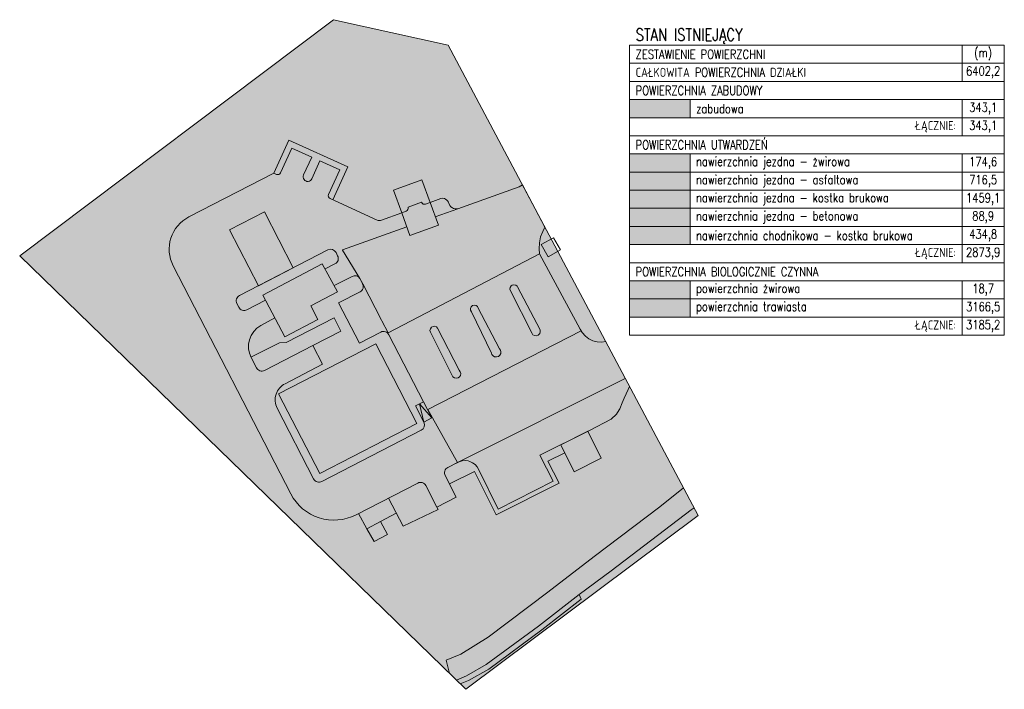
# Model space of a CAD drawing. Extents: x 7490163 to 7490671, y 5783984 to 5784563.
# Tile 1 of 43: x 7490334 to 7490497, y 5783984 to 5784094. Entities that reach past the tile are written whole.
import ezdxf

# ---------------------------------------------------------------- set-up
doc = ezdxf.new("R2010")
doc.units = 0
doc.header["$MEASUREMENT"] = 0
doc.layers.get('0').update_dxf_attribs({"linetype": 'CONTINUOUS', "lineweight": 5})
doc.layers.get('0').transparency = 0.8
doc.styles.add('ROMANS', font='romans.shx', dxfattribs={"width": 0.8})

msp = doc.modelspace()

# ---------------------------------------------------------------- hatches: boundary and pattern name
at = {"ltscale": 2}
h = msp.add_hatch(color=9, dxfattribs=at)
h.dxf.hatch_style = 1
edge = h.paths.add_edge_path(flags=17)
edge.add_line((7490386.43, 5784045.07), (7490378.53, 5784040.94))
edge.add_line((7490378.53, 5784040.94), (7490377.41, 5784040.92))
edge.add_line((7490377.41, 5784040.92), (7490372.68, 5784038.55))
edge.add_line((7490372.68, 5784038.55), (7490373.59, 5784036.78))
edge.add_arc((7490374.48, 5784037.24), 1.01, 207.563, 296.9579)
edge.add_line((7490374.94, 5784036.35), (7490387.56, 5784042.85))
edge.add_line((7490387.56, 5784042.85), (7490386.43, 5784045.07))
h.paths.add_polyline_path([(7490423.46, 5784056.04), (7490421.87, 5784055.12), (7490420.7, 5784057.17), (7490422.37, 5784058.09), (7490421.33, 5784060.05), (7490420.96, 5784059.36), (7490420.61, 5784058.43), (7490420.41, 5784057.45), (7490420.37, 5784056.45), (7490420.45, 5784055.62), (7490427.18, 5784043.2), (7490427.51, 5784042.6), (7490428.02, 5784042), (7490428.57, 5784041.55), (7490429.23, 5784041.23), (7490429.97, 5784041.08), (7490430.7, 5784041.04), (7490431.38, 5784041.12)], flags=17)
edge = h.paths.add_edge_path()
edge.add_line((7490402.32, 5784064.15), (7490404.11, 5784064.8))
edge.add_line((7490404.11, 5784064.8), (7490404.41, 5784064.83))
edge.add_line((7490404.41, 5784064.83), (7490404.7, 5784064.78))
edge.add_line((7490404.7, 5784064.78), (7490404.88, 5784064.7))
edge.add_line((7490404.88, 5784064.7), (7490405.12, 5784064.53))
edge.add_line((7490405.12, 5784064.53), (7490405.33, 5784064.24))
edge.add_line((7490405.33, 5784064.24), (7490405.59, 5784063.66))
edge.add_line((7490405.59, 5784063.66), (7490405.78, 5784063.42))
edge.add_line((7490405.78, 5784063.42), (7490406.01, 5784063.24))
edge.add_line((7490406.01, 5784063.24), (7490406.19, 5784063.16))
edge.add_line((7490406.19, 5784063.16), (7490406.48, 5784063.08))
edge.add_line((7490406.48, 5784063.08), (7490406.78, 5784063.08))
edge.add_line((7490406.78, 5784063.08), (7490406.93, 5784063.1))
edge.add_line((7490406.93, 5784063.1), (7490417.08, 5784066.72))
edge.add_line((7490417.08, 5784066.72), (7490417.61, 5784067.06))
edge.add_line((7490417.61, 5784067.06), (7490405.34, 5784090.18))
edge.add_line((7490405.34, 5784090.18), (7490386.33, 5784094.4))
edge.add_line((7490386.33, 5784094.4), (7490334.42, 5784055.3))
edge.add_line((7490334.42, 5784055.3), (7490405.55, 5783986.18))
edge.add_line((7490405.55, 5783986.18), (7490404.98, 5783988.4))
edge.add_line((7490404.98, 5783988.4), (7490407.4, 5783989.39))
edge.add_line((7490407.4, 5783989.39), (7490411.91, 5783992.17))
edge.add_line((7490411.91, 5783992.17), (7490421.79, 5783999.66))
edge.add_line((7490421.79, 5783999.66), (7490429.47, 5784005.55))
edge.add_line((7490429.47, 5784005.55), (7490440.34, 5784013.75))
edge.add_line((7490440.34, 5784013.75), (7490444.23, 5784016.92))
edge.add_line((7490444.23, 5784016.92), (7490435.33, 5784033.67))
edge.add_line((7490435.33, 5784033.67), (7490435.12, 5784033.21))
edge.add_line((7490435.12, 5784033.21), (7490434.42, 5784031.74))
edge.add_line((7490434.42, 5784031.74), (7490434.11, 5784030.97))
edge.add_line((7490434.11, 5784030.97), (7490433.7, 5784030.01))
edge.add_line((7490433.7, 5784030.01), (7490433.34, 5784029.4))
edge.add_line((7490433.34, 5784029.4), (7490433.18, 5784029.11))
edge.add_line((7490433.18, 5784029.11), (7490432.29, 5784028.25))
edge.add_line((7490432.29, 5784028.25), (7490428.41, 5784026.27))
edge.add_line((7490428.41, 5784026.27), (7490430.65, 5784021.8))
edge.add_line((7490430.65, 5784021.8), (7490426.18, 5784019.56))
edge.add_line((7490426.18, 5784019.56), (7490424.6, 5784022.7))
edge.add_line((7490424.6, 5784022.7), (7490421.83, 5784021.3))
edge.add_line((7490421.83, 5784021.3), (7490423.66, 5784017.67))
edge.add_line((7490423.66, 5784017.67), (7490413.28, 5784012.43))
edge.add_line((7490413.28, 5784012.43), (7490409.67, 5784019.62))
edge.add_line((7490409.67, 5784019.62), (7490405.54, 5784017.55))
edge.add_line((7490405.54, 5784017.55), (7490406.66, 5784015.37))
edge.add_line((7490406.66, 5784015.37), (7490403.46, 5784013.72))
edge.add_line((7490403.46, 5784013.72), (7490403.67, 5784013.3))
edge.add_line((7490403.67, 5784013.3), (7490397.86, 5784010.54))
edge.add_line((7490397.86, 5784010.54), (7490396.74, 5784012.71))
edge.add_line((7490396.74, 5784012.71), (7490394.13, 5784011.34))
edge.add_line((7490394.13, 5784011.34), (7490395.27, 5784009.16))
edge.add_line((7490395.27, 5784009.16), (7490393.08, 5784008.01))
edge.add_line((7490393.08, 5784008.01), (7490391.84, 5784010.14))
edge.add_line((7490391.84, 5784010.14), (7490390.5, 5784012.67))
edge.add_line((7490390.5, 5784012.67), (7490390.07, 5784012.45))
edge.add_arc((7490386.4, 5784019.56), 8, 207.2605, 297.2605, ccw=False)
edge.add_line((7490379.29, 5784015.89), (7490359.82, 5784053.67))
edge.add_arc((7490365.16, 5784056.42), 6, 117.2605, 207.2605, ccw=False)
edge.add_line((7490362.41, 5784061.76), (7490376.49, 5784069.01))
edge.add_line((7490376.49, 5784069.01), (7490378.97, 5784074.47))
edge.add_line((7490378.97, 5784074.47), (7490388.71, 5784070.04))
edge.add_line((7490388.71, 5784070.04), (7490386.23, 5784064.58))
edge.add_line((7490386.23, 5784064.58), (7490393.56, 5784061.24))
edge.add_arc((7490393.97, 5784062.15), 1, 246.1928, 290.099)
edge.add_line((7490394.31, 5784061.21), (7490397.63, 5784062.43))
edge.add_line((7490397.63, 5784062.43), (7490396.25, 5784066.18))
edge.add_line((7490396.25, 5784066.18), (7490400.95, 5784067.9))
edge.add_line((7490400.95, 5784067.9), (7490402.32, 5784064.15))
h.paths.add_polyline_path([(7490446.66, 5784012.33), (7490446, 5784013.58), (7490445.55, 5784013.26), (7490432.29, 5784003.17), (7490427, 5783999.23), (7490427.35, 5783998.5), (7490420.8, 5783993.38), (7490412.02, 5783986.91), (7490408.67, 5783985.03), (7490407.33, 5783984.45), (7490408.25, 5783983.56)])
h = msp.add_hatch(color=5, dxfattribs=at)
h.dxf.hatch_style = 1
h.paths.add_polyline_path([(7490435.34, 5784078.18), (7490445.34, 5784078.18), (7490445.34, 5784081.18), (7490435.34, 5784081.18)])
h = msp.add_hatch(color=241, dxfattribs=at)
h.dxf.hatch_style = 1
edge = h.paths.add_edge_path()
edge.add_line((7490428.41, 5784026.27), (7490423.94, 5784024.04))
edge.add_line((7490423.94, 5784024.04), (7490420.49, 5784022.31))
edge.add_line((7490420.49, 5784022.31), (7490422.68, 5784018.01))
edge.add_line((7490422.68, 5784018.01), (7490413.6, 5784013.38))
edge.add_line((7490413.6, 5784013.38), (7490410.31, 5784020.02))
edge.add_line((7490410.31, 5784020.02), (7490410.1, 5784020.38))
edge.add_line((7490410.1, 5784020.38), (7490409.77, 5784020.75))
edge.add_line((7490409.77, 5784020.75), (7490409.37, 5784021.05))
edge.add_line((7490409.37, 5784021.05), (7490408.92, 5784021.27))
edge.add_line((7490408.92, 5784021.27), (7490408.6, 5784021.36))
edge.add_line((7490408.6, 5784021.36), (7490408.11, 5784021.42))
edge.add_line((7490408.11, 5784021.42), (7490407.61, 5784021.38))
edge.add_line((7490407.61, 5784021.38), (7490407.13, 5784021.24))
edge.add_line((7490407.13, 5784021.24), (7490406.59, 5784020.96))
edge.add_line((7490406.59, 5784020.96), (7490405.26, 5784020.27))
edge.add_arc((7490405.71, 5784019.38), 1, 117.2605, 207.2605)
edge.add_line((7490404.82, 5784018.93), (7490405.54, 5784017.55))
edge.add_line((7490405.54, 5784017.55), (7490409.67, 5784019.62))
edge.add_line((7490409.67, 5784019.62), (7490413.28, 5784012.43))
edge.add_line((7490413.28, 5784012.43), (7490423.66, 5784017.67))
edge.add_line((7490423.66, 5784017.67), (7490421.83, 5784021.3))
edge.add_line((7490421.83, 5784021.3), (7490424.61, 5784022.7))
edge.add_line((7490424.61, 5784022.7), (7490426.18, 5784019.56))
edge.add_line((7490426.18, 5784019.56), (7490430.65, 5784021.8))
edge.add_line((7490430.65, 5784021.8), (7490428.41, 5784026.27))
edge = h.paths.add_edge_path()
edge.add_line((7490394.17, 5784042.69), (7490390.62, 5784040.85))
edge.add_line((7490390.62, 5784040.85), (7490387.18, 5784047.52))
edge.add_line((7490387.18, 5784047.52), (7490390.74, 5784049.35))
edge.add_arc((7490390.27, 5784050.25), 1.01, 297.4997, 393.4942)
edge.add_line((7490391.11, 5784050.81), (7490390.71, 5784051.57))
edge.add_arc((7490389.88, 5784051.01), 1, 34.1368, 116.7526)
edge.add_line((7490389.43, 5784051.9), (7490386.44, 5784050.39))
edge.add_line((7490386.44, 5784050.39), (7490386.99, 5784049.37))
edge.add_line((7490386.99, 5784049.37), (7490382.57, 5784047.03))
edge.add_line((7490382.57, 5784047.03), (7490383.75, 5784044.8))
edge.add_line((7490383.75, 5784044.8), (7490378.27, 5784041.93))
edge.add_line((7490378.27, 5784041.93), (7490376.61, 5784045.07))
edge.add_line((7490376.61, 5784045.07), (7490374.31, 5784043.77))
edge.add_arc((7490376.28, 5784040.29), 4, 119.5465, 205.7357)
edge.add_line((7490372.68, 5784038.55), (7490377.41, 5784040.92))
edge.add_line((7490377.41, 5784040.92), (7490378.53, 5784040.94))
edge.add_line((7490378.53, 5784040.94), (7490386.43, 5784045.07))
edge.add_line((7490386.43, 5784045.07), (7490387.56, 5784042.85))
edge.add_line((7490387.56, 5784042.85), (7490382.94, 5784040.47))
edge.add_line((7490382.94, 5784040.47), (7490384.54, 5784037.36))
edge.add_line((7490384.54, 5784037.36), (7490378.32, 5784034.15))
edge.add_arc((7490379.69, 5784031.48), 3, 117.2605, 207.2605)
edge.add_line((7490377.03, 5784030.11), (7490383.06, 5784018.4))
edge.add_arc((7490383.95, 5784018.86), 1, 207.2605, 297.2605)
edge.add_line((7490384.41, 5784017.97), (7490400.85, 5784026.44))
edge.add_arc((7490400.4, 5784027.33), 1, 297.2605, 387.2605)
edge.add_line((7490401.28, 5784027.79), (7490402.62, 5784028.48))
edge.add_line((7490402.62, 5784028.48), (7490395.52, 5784042.26))
edge.add_arc((7490394.63, 5784041.8), 1, 27.2605, 117.2605)
h.paths.add_polyline_path([(7490377.27, 5784032.48), (7490393.33, 5784040.76), (7490400.14, 5784027.54), (7490384.08, 5784019.26)], flags=16)
edge = h.paths.add_edge_path()
edge.add_line((7490370.37, 5784047.41), (7490370.67, 5784046.81))
edge.add_arc((7490371.56, 5784047.27), 1, 207.2605, 297.5395)
edge.add_line((7490372.02, 5784046.39), (7490375.07, 5784047.98))
edge.add_line((7490375.07, 5784047.98), (7490374.64, 5784048.8))
edge.add_line((7490374.64, 5784048.8), (7490384.47, 5784054))
edge.add_line((7490384.47, 5784054), (7490384.94, 5784053.15))
edge.add_line((7490384.94, 5784053.15), (7490386.59, 5784053.97))
edge.add_arc((7490386.14, 5784054.87), 1, 296.5651, 387.4251)
edge.add_line((7490387.03, 5784055.33), (7490386.76, 5784055.85))
edge.add_arc((7490385.87, 5784055.39), 1, 27.4251, 117.2605)
edge.add_line((7490385.41, 5784056.28), (7490370.8, 5784048.75))
edge.add_arc((7490371.25, 5784047.86), 1, 117.2605, 207.2605)
edge = h.paths.add_edge_path()
edge.add_line((7490388.71, 5784070.04), (7490378.97, 5784074.47))
edge.add_line((7490378.97, 5784074.47), (7490376.49, 5784069.01))
edge.add_line((7490376.49, 5784069.01), (7490376.94, 5784068.8))
edge.add_arc((7490377.15, 5784069.26), 0.5, 245.539, 335.539)
edge.add_line((7490377.6, 5784069.05), (7490379.47, 5784073.15))
edge.add_line((7490379.47, 5784073.15), (7490382.75, 5784071.65))
edge.add_line((7490382.75, 5784071.65), (7490381.4, 5784068.7))
edge.add_arc((7490382.08, 5784068.38), 0.75, 155.539, 335.539)
edge.add_line((7490382.77, 5784068.07), (7490384.11, 5784071.03))
edge.add_line((7490384.11, 5784071.03), (7490387.39, 5784069.54))
edge.add_line((7490387.39, 5784069.54), (7490385.53, 5784065.45))
edge.add_arc((7490385.98, 5784065.24), 0.5, 155.539, 245.539)
edge.add_line((7490385.77, 5784064.78), (7490386.23, 5784064.58))
edge.add_line((7490386.23, 5784064.58), (7490388.71, 5784070.04))
h.paths.add_polyline_path([(7490403.58, 5784043.34), (7490403.39, 5784043.54), (7490403.11, 5784043.66), (7490402.81, 5784043.64), (7490402.55, 5784043.49), (7490402.37, 5784043.25), (7490402.31, 5784042.96), (7490402.39, 5784042.67), (7490405.9, 5784035.63), (7490406.11, 5784035.27), (7490406.36, 5784035.11), (7490406.66, 5784035.06), (7490406.95, 5784035.12), (7490407.17, 5784035.28), (7490407.34, 5784035.53), (7490407.39, 5784035.82), (7490407.33, 5784036.11), (7490407.16, 5784036.36)])
h.paths.add_polyline_path([(7490410.25, 5784046.76), (7490410.17, 5784046.9), (7490409.93, 5784047.09), (7490409.64, 5784047.15), (7490409.35, 5784047.08), (7490409.13, 5784046.89), (7490409.01, 5784046.62), (7490409.02, 5784046.32), (7490412.48, 5784039.22), (7490412.57, 5784038.98), (7490412.75, 5784038.75), (7490413.01, 5784038.61), (7490413.31, 5784038.57), (7490413.62, 5784038.65), (7490413.88, 5784038.86), (7490414.02, 5784039.12), (7490414.05, 5784039.43), (7490413.97, 5784039.7), (7490413.79, 5784039.94)])
h.paths.add_polyline_path([(7490416.81, 5784050.18), (7490416.74, 5784050.28), (7490416.5, 5784050.46), (7490416.21, 5784050.52), (7490415.92, 5784050.45), (7490415.74, 5784050.33), (7490415.57, 5784050.08), (7490415.53, 5784049.78), (7490415.62, 5784049.5), (7490419.19, 5784042.47), (7490419.35, 5784042.26), (7490419.61, 5784042.11), (7490419.91, 5784042.07), (7490420.19, 5784042.16), (7490420.29, 5784042.23), (7490420.48, 5784042.46), (7490420.56, 5784042.73), (7490420.52, 5784043.04)])
h.paths.add_polyline_path([(7490422.37, 5784058.09), (7490420.7, 5784057.17), (7490421.87, 5784055.12), (7490423.46, 5784056.04)])
edge = h.paths.add_edge_path()
edge.add_line((7490397.86, 5784010.54), (7490403.67, 5784013.3))
edge.add_line((7490403.67, 5784013.3), (7490403.46, 5784013.72))
edge.add_line((7490403.46, 5784013.72), (7490401.62, 5784017.28))
edge.add_arc((7490400.74, 5784016.82), 1, 27.2605, 117.2605)
edge.add_line((7490400.28, 5784017.71), (7490390.5, 5784012.67))
edge.add_line((7490390.5, 5784012.67), (7490391.84, 5784010.14))
edge.add_line((7490391.84, 5784010.14), (7490393.08, 5784008.01))
edge.add_line((7490393.08, 5784008.01), (7490395.27, 5784009.16))
edge.add_line((7490395.27, 5784009.16), (7490394.13, 5784011.34))
edge.add_line((7490394.13, 5784011.34), (7490396.74, 5784012.71))
edge.add_line((7490396.74, 5784012.71), (7490397.86, 5784010.54))
h.paths.add_polyline_path([(7490427, 5783999.23), (7490420.25, 5783994.03), (7490411.63, 5783987.64), (7490408.33, 5783985.77), (7490406.67, 5783985.09), (7490407.33, 5783984.45), (7490408.67, 5783985.03), (7490412.03, 5783986.92), (7490420.8, 5783993.38), (7490427.35, 5783998.5)])
h = msp.add_hatch(color=7, dxfattribs=at)
h.dxf.hatch_style = 1
h.paths.add_polyline_path([(7490406.01, 5784063.24), (7490405.78, 5784063.42), (7490405.59, 5784063.66), (7490405.33, 5784064.24), (7490405.3, 5784064.29), (7490405.12, 5784064.53), (7490404.88, 5784064.7), (7490404.7, 5784064.78), (7490404.41, 5784064.83), (7490404.11, 5784064.8), (7490402.32, 5784064.15), (7490403.19, 5784061.77), (7490406.93, 5784063.1), (7490406.78, 5784063.08), (7490406.48, 5784063.08), (7490406.19, 5784063.16)], flags=17)
h.paths.add_polyline_path([(7490398.48, 5784060.09), (7490397.63, 5784062.43), (7490394.31, 5784061.21, -0.196917), (7490393.55, 5784061.24), (7490385.77, 5784064.78, -0.414214), (7490385.53, 5784065.45), (7490387.39, 5784069.54), (7490384.11, 5784071.03), (7490382.77, 5784068.07, -1), (7490381.4, 5784068.7), (7490382.75, 5784071.65), (7490379.47, 5784073.15), (7490377.6, 5784069.05, -0.414214), (7490376.94, 5784068.8), (7490376.49, 5784069.01), (7490362.41, 5784061.76, 0.414214), (7490359.82, 5784053.67), (7490379.29, 5784015.89, 0.414214), (7490390.07, 5784012.45), (7490400.28, 5784017.71, -0.414214), (7490401.62, 5784017.28), (7490403.46, 5784013.72), (7490406.66, 5784015.37), (7490404.82, 5784018.93, -0.414214), (7490405.26, 5784020.27), (7490406.86, 5784021.1), (7490401.97, 5784029.88), (7490427.34, 5784042.9), (7490427.18, 5784043.2), (7490420.45, 5784055.62), (7490395.38, 5784042.56), (7490394.34, 5784044.55), (7490394.29, 5784044.66), (7490391.18, 5784050.68), (7490391.16, 5784050.72, -0.421908), (7490390.74, 5784049.35), (7490387.18, 5784047.52), (7490390.62, 5784040.85), (7490394.17, 5784042.69, -0.414214), (7490395.52, 5784042.26), (7490401.24, 5784031.14), (7490402.62, 5784028.48), (7490401.28, 5784027.79), (7490401.28, 5784027.79, -0.414211), (7490400.85, 5784026.44), (7490384.41, 5784017.97, -0.414214), (7490383.06, 5784018.4), (7490377.03, 5784030.11, -0.414214), (7490378.32, 5784034.15), (7490384.54, 5784037.36), (7490382.94, 5784040.47), (7490374.94, 5784036.35, -0.414214), (7490373.59, 5784036.78), (7490372.73, 5784038.46, -0.402575), (7490374.31, 5784043.77), (7490376.61, 5784045.07), (7490375.07, 5784047.98), (7490372.02, 5784046.39, -0.415641), (7490370.67, 5784046.81), (7490370.37, 5784047.41, -0.414214), (7490370.8, 5784048.75), (7490373.91, 5784050.36), (7490369.14, 5784059.6), (7490374.92, 5784062.58), (7490379.69, 5784053.33), (7490385.41, 5784056.28, -0.413372), (7490386.76, 5784055.85), (7490387.03, 5784055.33, -0.418617), (7490386.59, 5784053.97), (7490384.93, 5784053.15), (7490386.44, 5784050.39), (7490389.43, 5784051.9, -0.376951), (7490390.71, 5784051.57), (7490387.81, 5784056.28)])
h.paths.add_polyline_path([(7490402.55, 5784043.49), (7490402.81, 5784043.64), (7490403.11, 5784043.66), (7490403.39, 5784043.54), (7490403.58, 5784043.34), (7490407.16, 5784036.36), (7490407.33, 5784036.11), (7490407.39, 5784035.82), (7490407.34, 5784035.53), (7490407.17, 5784035.28), (7490406.95, 5784035.12), (7490406.66, 5784035.06), (7490406.36, 5784035.11), (7490406.11, 5784035.27), (7490405.9, 5784035.63), (7490402.39, 5784042.67), (7490402.31, 5784042.96), (7490402.37, 5784043.25)], flags=16)
h.paths.add_polyline_path([(7490409.13, 5784046.89), (7490409.35, 5784047.08), (7490409.64, 5784047.15), (7490409.93, 5784047.09), (7490410.17, 5784046.9), (7490410.25, 5784046.76), (7490413.79, 5784039.94), (7490413.97, 5784039.7), (7490414.05, 5784039.42), (7490414.02, 5784039.12), (7490413.88, 5784038.86), (7490413.62, 5784038.64), (7490413.31, 5784038.57), (7490413.01, 5784038.61), (7490412.75, 5784038.75), (7490412.57, 5784038.98), (7490412.48, 5784039.22), (7490409.16, 5784046.06), (7490409.02, 5784046.32), (7490409.01, 5784046.62)], flags=16)
h.paths.add_polyline_path([(7490415.57, 5784050.08), (7490415.74, 5784050.33), (7490415.92, 5784050.45), (7490416.21, 5784050.52), (7490416.5, 5784050.46), (7490416.74, 5784050.28), (7490416.81, 5784050.18), (7490420.52, 5784043.04), (7490420.56, 5784042.74), (7490420.48, 5784042.46), (7490420.29, 5784042.23), (7490420.19, 5784042.16), (7490419.91, 5784042.07), (7490419.61, 5784042.11), (7490419.35, 5784042.26), (7490419.19, 5784042.47), (7490415.62, 5784049.5), (7490415.53, 5784049.78)], flags=16)
h.paths.add_polyline_path([(7490432.29, 5784028.25), (7490433.18, 5784029.11), (7490433.34, 5784029.4), (7490433.7, 5784030.01), (7490434.11, 5784030.97), (7490434.42, 5784031.74), (7490435.12, 5784033.21), (7490435.33, 5784033.67), (7490434.63, 5784034.99), (7490407.15, 5784021.25), (7490407.61, 5784021.38), (7490408.11, 5784021.42), (7490408.6, 5784021.36), (7490408.92, 5784021.27), (7490409.37, 5784021.05), (7490409.77, 5784020.75), (7490410.1, 5784020.38), (7490410.31, 5784020.02), (7490413.6, 5784013.38), (7490422.68, 5784018.01), (7490420.49, 5784022.31), (7490428.7, 5784026.42)])
h = msp.add_hatch(color=254, dxfattribs=at)
h.dxf.hatch_style = 1
h.paths.add_polyline_path([(7490435.34, 5784069.18), (7490445.34, 5784069.18), (7490445.34, 5784072.18), (7490435.34, 5784072.18)])
h = msp.add_hatch(color=9, dxfattribs=at)
h.dxf.hatch_style = 1
h.paths.add_polyline_path([(7490435.34, 5784066.18), (7490445.34, 5784066.18), (7490445.34, 5784069.18), (7490435.34, 5784069.18)])
h = msp.add_hatch(color=61, dxfattribs=at)
h.dxf.hatch_style = 1
h.paths.add_polyline_path([(7490400.95, 5784067.9), (7490396.25, 5784066.18), (7490397.63, 5784062.43), (7490398.38, 5784062.7, 0.414214), (7490398.68, 5784063.34), (7490400.93, 5784064.17, 0.414214), (7490401.57, 5784063.87), (7490402.32, 5784064.15), (7490402.32, 5784064.15)])
h = msp.add_hatch(color=9, dxfattribs=at)
h.dxf.hatch_style = 1
h.paths.add_polyline_path([(7490434.63, 5784034.99), (7490431.38, 5784041.12), (7490430.7, 5784041.04), (7490429.97, 5784041.08), (7490429.23, 5784041.23), (7490428.57, 5784041.55), (7490428.02, 5784042), (7490427.51, 5784042.6), (7490427.34, 5784042.9), (7490401.97, 5784029.88), (7490406.86, 5784021.1), (7490407.13, 5784021.24), (7490407.15, 5784021.25)])
h.paths.add_polyline_path([(7490420.45, 5784055.62), (7490420.37, 5784056.45), (7490420.41, 5784057.45), (7490420.61, 5784058.43), (7490420.96, 5784059.36), (7490421.33, 5784060.05), (7490417.61, 5784067.06), (7490417.08, 5784066.72), (7490406.93, 5784063.1), (7490403.19, 5784061.77), (7490403.7, 5784060.39), (7490399, 5784058.67), (7490398.48, 5784060.09), (7490387.82, 5784056.29), (7490387.84, 5784056.23), (7490390.71, 5784051.57), (7490391.18, 5784050.68), (7490394.29, 5784044.66), (7490394.34, 5784044.55), (7490395.38, 5784042.56)])
h = msp.add_hatch(color=7, dxfattribs=at)
h.dxf.hatch_style = 1
h.paths.add_polyline_path([(7490435.34, 5784063.18), (7490445.34, 5784063.18), (7490445.34, 5784066.18), (7490435.34, 5784066.18)])
h = msp.add_hatch(color=141, dxfattribs=at)
h.dxf.hatch_style = 1
h.paths.add_polyline_path([(7490374.92, 5784062.58), (7490369.14, 5784059.6), (7490373.91, 5784050.36), (7490379.69, 5784053.33)])
edge = h.paths.add_edge_path()
edge.add_line((7490398.68, 5784063.34), (7490400.93, 5784064.17))
edge.add_arc((7490401.4, 5784064.34), 0.5, 200.1041, 290.1041)
edge.add_line((7490401.57, 5784063.87), (7490402.32, 5784064.15))
edge.add_line((7490402.32, 5784064.15), (7490403.7, 5784060.39))
edge.add_line((7490403.7, 5784060.39), (7490399, 5784058.67))
edge.add_line((7490399, 5784058.67), (7490397.63, 5784062.43))
edge.add_line((7490397.63, 5784062.43), (7490398.38, 5784062.7))
edge.add_arc((7490398.21, 5784063.17), 0.5, 290.1041, 380.1041)
h = msp.add_hatch(color=141, dxfattribs=at)
h.dxf.hatch_style = 1
h.paths.add_polyline_path([(7490435.34, 5784060.18), (7490445.34, 5784060.18), (7490445.34, 5784063.18), (7490435.34, 5784063.18)])
h = msp.add_hatch(color=241, dxfattribs=at)
h.dxf.hatch_style = 1
h.paths.add_polyline_path([(7490435.34, 5784057.18), (7490445.34, 5784057.18), (7490445.34, 5784060.18), (7490435.34, 5784060.18)])
h = msp.add_hatch(color=5, dxfattribs=at)
h.dxf.hatch_style = 1
h.paths.add_polyline_path([(7490376.61, 5784045.07), (7490378.27, 5784041.93), (7490383.75, 5784044.8), (7490382.57, 5784047.03), (7490386.99, 5784049.37), (7490384.47, 5784054), (7490374.64, 5784048.8)])
h.paths.add_polyline_path([(7490377.27, 5784032.48), (7490384.08, 5784019.26), (7490400.14, 5784027.54), (7490393.33, 5784040.76)])
h = msp.add_hatch(color=61, dxfattribs=at)
h.dxf.hatch_style = 1
h.paths.add_polyline_path([(7490435.34, 5784048.18), (7490445.34, 5784048.18), (7490445.34, 5784051.18), (7490435.34, 5784051.18)])
h = msp.add_hatch(color=9, dxfattribs=at)
h.dxf.hatch_style = 1
h.paths.add_polyline_path([(7490435.34, 5784045.18), (7490445.34, 5784045.18), (7490445.34, 5784048.18), (7490435.34, 5784048.18)])
h = msp.add_hatch(color=254, dxfattribs=at)
h.dxf.hatch_style = 1
h.paths.add_polyline_path([(7490420.25, 5783994.03), (7490427, 5783999.23), (7490432.29, 5784003.17), (7490445.55, 5784013.26), (7490446, 5784013.58), (7490444.23, 5784016.92), (7490440.34, 5784013.75), (7490429.47, 5784005.55), (7490421.79, 5783999.66), (7490411.91, 5783992.17), (7490407.4, 5783989.39), (7490404.98, 5783988.4), (7490405.55, 5783986.18), (7490406.67, 5783985.09), (7490408.33, 5783985.77), (7490411.63, 5783987.64)])

# ---------------------------------------------------------------- linework, layer by layer
for points in [[(7490408.25, 5783983.56), (7490446.66, 5784012.33), (7490405.34, 5784090.18), (7490386.33, 5784094.4), (7490334.42, 5784055.3)], [(7490435.34, 5784090.18), (7490490.34, 5784090.18), (7490490.34, 5784087.18), (7490435.34, 5784087.18)], [(7490497.34, 5784090.18), (7490490.34, 5784090.18), (7490490.34, 5784087.18), (7490497.34, 5784087.18)], [(7490435.34, 5784087.18), (7490490.34, 5784087.18), (7490490.34, 5784084.18), (7490435.34, 5784084.18)], [(7490497.34, 5784087.18), (7490490.34, 5784087.18), (7490490.34, 5784084.18), (7490497.34, 5784084.18)], [(7490435.34, 5784084.18), (7490497.34, 5784084.18), (7490497.34, 5784081.18), (7490435.34, 5784081.18)], [(7490435.34, 5784081.18), (7490445.34, 5784081.18), (7490445.34, 5784078.18), (7490435.34, 5784078.18)], [(7490445.34, 5784081.18), (7490490.34, 5784081.18), (7490490.34, 5784078.18), (7490445.34, 5784078.18)], [(7490497.34, 5784081.18), (7490490.34, 5784081.18), (7490490.34, 5784078.18), (7490497.34, 5784078.18)], [(7490435.34, 5784078.18), (7490490.34, 5784078.18), (7490490.34, 5784075.18), (7490435.34, 5784075.18)], [(7490497.34, 5784078.18), (7490490.34, 5784078.18), (7490490.34, 5784075.18), (7490497.34, 5784075.18)], [(7490435.34, 5784075.18), (7490497.34, 5784075.18), (7490497.34, 5784072.18), (7490435.34, 5784072.18)], [(7490435.34, 5784072.18), (7490445.34, 5784072.18), (7490445.34, 5784069.18), (7490435.34, 5784069.18)], [(7490490.34, 5784069.18), (7490445.34, 5784069.18), (7490445.34, 5784072.18), (7490490.34, 5784072.18)], [(7490497.34, 5784072.18), (7490490.34, 5784072.18), (7490490.34, 5784069.18), (7490497.34, 5784069.18)], [(7490435.34, 5784069.18), (7490445.34, 5784069.18), (7490445.34, 5784066.18), (7490435.34, 5784066.18)], [(7490490.34, 5784066.18), (7490445.34, 5784066.18), (7490445.34, 5784069.18), (7490490.34, 5784069.18)], [(7490497.34, 5784069.18), (7490490.34, 5784069.18), (7490490.34, 5784066.18), (7490497.34, 5784066.18)], [(7490435.34, 5784066.18), (7490445.34, 5784066.18), (7490445.34, 5784063.18), (7490435.34, 5784063.18)], [(7490490.34, 5784063.18), (7490445.34, 5784063.18), (7490445.34, 5784066.18), (7490490.34, 5784066.18)], [(7490497.34, 5784066.18), (7490490.34, 5784066.18), (7490490.34, 5784063.18), (7490497.34, 5784063.18)], [(7490373.91, 5784050.36), (7490379.69, 5784053.33), (7490374.92, 5784062.58), (7490369.14, 5784059.6)], [(7490435.34, 5784063.18), (7490445.34, 5784063.18), (7490445.34, 5784060.18), (7490435.34, 5784060.18)], [(7490490.34, 5784060.18), (7490445.34, 5784060.18), (7490445.34, 5784063.18), (7490490.34, 5784063.18)], [(7490497.34, 5784063.18), (7490490.34, 5784063.18), (7490490.34, 5784060.18), (7490497.34, 5784060.18)], [(7490435.34, 5784060.18), (7490445.34, 5784060.18), (7490445.34, 5784057.18), (7490435.34, 5784057.18)], [(7490490.34, 5784057.18), (7490445.34, 5784057.18), (7490445.34, 5784060.18), (7490490.34, 5784060.18)], [(7490497.34, 5784060.18), (7490490.34, 5784060.18), (7490490.34, 5784057.18), (7490497.34, 5784057.18)], [(7490422.74, 5784058.3), (7490423.89, 5784056.29), (7490421.87, 5784055.12), (7490420.7, 5784057.17)], [(7490435.34, 5784057.18), (7490490.34, 5784057.18), (7490490.34, 5784054.18), (7490435.34, 5784054.18)], [(7490497.34, 5784057.18), (7490490.34, 5784057.18), (7490490.34, 5784054.18), (7490497.34, 5784054.18)], [(7490435.34, 5784054.18), (7490497.34, 5784054.18), (7490497.34, 5784051.18), (7490435.34, 5784051.18)], [(7490435.34, 5784051.18), (7490445.34, 5784051.18), (7490445.34, 5784048.18), (7490435.34, 5784048.18)], [(7490490.34, 5784048.18), (7490445.34, 5784048.18), (7490445.34, 5784051.18), (7490490.34, 5784051.18)], [(7490497.34, 5784051.18), (7490490.34, 5784051.18), (7490490.34, 5784048.18), (7490497.34, 5784048.18)], [(7490415.62, 5784049.5), (7490415.53, 5784049.78), (7490415.57, 5784050.08), (7490415.74, 5784050.33), (7490415.92, 5784050.45), (7490416.21, 5784050.52), (7490416.5, 5784050.46), (7490416.74, 5784050.28), (7490416.81, 5784050.18), (7490420.52, 5784043.04), (7490420.56, 5784042.74), (7490420.48, 5784042.46), (7490420.29, 5784042.23), (7490420.19, 5784042.16), (7490419.91, 5784042.07), (7490419.61, 5784042.11), (7490419.35, 5784042.26), (7490419.19, 5784042.47)], [(7490435.34, 5784048.18), (7490445.34, 5784048.18), (7490445.34, 5784045.18), (7490435.34, 5784045.18)], [(7490490.34, 5784045.18), (7490445.34, 5784045.18), (7490445.34, 5784048.18), (7490490.34, 5784048.18)], [(7490497.34, 5784048.18), (7490490.34, 5784048.18), (7490490.34, 5784045.18), (7490497.34, 5784045.18)], [(7490409.16, 5784046.06), (7490409.02, 5784046.32), (7490409.01, 5784046.62), (7490409.13, 5784046.89), (7490409.35, 5784047.08), (7490409.64, 5784047.15), (7490409.93, 5784047.09), (7490410.17, 5784046.9), (7490410.25, 5784046.76), (7490413.79, 5784039.94), (7490413.97, 5784039.7), (7490414.05, 5784039.42), (7490414.02, 5784039.12), (7490413.88, 5784038.86), (7490413.65, 5784038.67), (7490413.6, 5784038.64), (7490413.31, 5784038.57), (7490413.01, 5784038.61), (7490412.75, 5784038.75), (7490412.57, 5784038.98), (7490412.48, 5784039.22)], [(7490435.34, 5784045.18), (7490490.34, 5784045.18), (7490490.34, 5784042.18), (7490435.34, 5784042.18)], [(7490497.34, 5784045.18), (7490490.34, 5784045.18), (7490490.34, 5784042.18), (7490497.34, 5784042.18)], [(7490402.39, 5784042.67), (7490402.31, 5784042.96), (7490402.37, 5784043.25), (7490402.55, 5784043.49), (7490402.81, 5784043.64), (7490403.11, 5784043.66), (7490403.39, 5784043.54), (7490403.58, 5784043.34), (7490407.16, 5784036.36), (7490407.33, 5784036.11), (7490407.39, 5784035.82), (7490407.34, 5784035.53), (7490407.17, 5784035.28), (7490406.95, 5784035.12), (7490406.66, 5784035.06), (7490406.36, 5784035.11), (7490406.11, 5784035.27), (7490405.9, 5784035.63)], [(7490377.27, 5784032.48), (7490384.08, 5784019.26), (7490400.14, 5784027.54), (7490393.33, 5784040.76)], [(7490426.18, 5784019.56), (7490430.65, 5784021.8), (7490428.41, 5784026.27), (7490423.94, 5784024.04)], [(7490393.08, 5784008.01), (7490391.84, 5784010.14), (7490394.13, 5784011.34), (7490395.27, 5784009.16)]]:
    msp.add_lwpolyline(points, close=True)
for points in [[(7490376.49, 5784069.01), (7490378.97, 5784074.47), (7490388.71, 5784070.04), (7490386.23, 5784064.58)], [(7490397.63, 5784062.43), (7490396.25, 5784066.18), (7490400.95, 5784067.9), (7490402.32, 5784064.15)], [(7490398.48, 5784060.09), (7490387.82, 5784056.29), (7490387.84, 5784056.23), (7490390.71, 5784051.57), (7490391.18, 5784050.68), (7490394.29, 5784044.66), (7490394.34, 5784044.55), (7490395.38, 5784042.56), (7490420.45, 5784055.62), (7490420.37, 5784056.45), (7490420.41, 5784057.45), (7490420.61, 5784058.43), (7490420.96, 5784059.36), (7490421.33, 5784060.05), (7490417.61, 5784067.06), (7490417.08, 5784066.72), (7490406.93, 5784063.1), (7490403.19, 5784061.77)], [(7490417.08, 5784066.72), (7490406.93, 5784063.1), (7490406.78, 5784063.08), (7490406.48, 5784063.08), (7490406.19, 5784063.16), (7490406.01, 5784063.24), (7490405.78, 5784063.42), (7490405.59, 5784063.66), (7490405.33, 5784064.24), (7490405.3, 5784064.29), (7490405.12, 5784064.53), (7490404.88, 5784064.7), (7490404.7, 5784064.78), (7490404.41, 5784064.83), (7490404.11, 5784064.8), (7490402.32, 5784064.15)], [(7490417.08, 5784066.72), (7490417.61, 5784067.06)], [(7490397.63, 5784062.43), (7490399, 5784058.67), (7490403.7, 5784060.39), (7490402.32, 5784064.15)], [(7490394.31, 5784061.21), (7490397.63, 5784062.43)], [(7490421.33, 5784060.05), (7490420.96, 5784059.36), (7490420.61, 5784058.43), (7490420.41, 5784057.45), (7490420.37, 5784056.45), (7490420.45, 5784055.62)], [(7490431.38, 5784041.12), (7490430.7, 5784041.04), (7490429.97, 5784041.08), (7490429.23, 5784041.23), (7490428.57, 5784041.55), (7490428.02, 5784042), (7490427.51, 5784042.6), (7490427.18, 5784043.2), (7490420.45, 5784055.62)], [(7490374.64, 5784048.8), (7490384.47, 5784054)], [(7490384.47, 5784054), (7490386.99, 5784049.37)], [(7490391.17, 5784050.7), (7490390.71, 5784051.57)], [(7490378.27, 5784041.93), (7490374.64, 5784048.8)], [(7490386.99, 5784049.37), (7490382.57, 5784047.03)], [(7490382.57, 5784047.03), (7490383.75, 5784044.8)], [(7490382.94, 5784040.47), (7490387.56, 5784042.85), (7490386.43, 5784045.07), (7490378.53, 5784040.94), (7490377.41, 5784040.92), (7490372.68, 5784038.55)], [(7490383.75, 5784044.8), (7490378.27, 5784041.93)], [(7490406.86, 5784021.1), (7490401.97, 5784029.88), (7490427.34, 5784042.9)], [(7490406.86, 5784021.1), (7490434.63, 5784034.99)], [(7490435.33, 5784033.67), (7490435.12, 5784033.21), (7490434.42, 5784031.74), (7490434.11, 5784030.97), (7490433.7, 5784030.01), (7490433.34, 5784029.4), (7490433.18, 5784029.11), (7490432.29, 5784028.25), (7490428.7, 5784026.42)], [(7490401.28, 5784027.79), (7490400.58, 5784030.8), (7490402.62, 5784028.48)], [(7490401.28, 5784027.79), (7490402.62, 5784028.48), (7490401.24, 5784031.14)], [(7490406.59, 5784020.96), (7490407.13, 5784021.24), (7490407.61, 5784021.38), (7490408.11, 5784021.42), (7490408.6, 5784021.36), (7490408.92, 5784021.27), (7490409.37, 5784021.05), (7490409.77, 5784020.75), (7490410.1, 5784020.38), (7490410.31, 5784020.02), (7490413.6, 5784013.38), (7490422.68, 5784018.01), (7490420.49, 5784022.31), (7490428.7, 5784026.42)], [(7490423.66, 5784017.67), (7490421.83, 5784021.3), (7490424.61, 5784022.7)], [(7490405.54, 5784017.55), (7490409.67, 5784019.62), (7490413.28, 5784012.43), (7490423.66, 5784017.67)], [(7490404.98, 5783988.4), (7490407.4, 5783989.39), (7490411.91, 5783992.17), (7490421.79, 5783999.66), (7490429.47, 5784005.55), (7490440.34, 5784013.75), (7490444.23, 5784016.92)], [(7490395.45, 5784015.22), (7490397.86, 5784010.54), (7490403.67, 5784013.3)], [(7490403.67, 5784013.3), (7490403.46, 5784013.72)], [(7490446, 5784013.58), (7490445.55, 5784013.26), (7490432.29, 5784003.17), (7490427, 5783999.23), (7490420.25, 5783994.03), (7490411.63, 5783987.64), (7490408.33, 5783985.77), (7490406.67, 5783985.09)], [(7490391.84, 5784010.14), (7490390.5, 5784012.67)], [(7490394.13, 5784011.34), (7490396.74, 5784012.71)], [(7490406.67, 5783985.09), (7490408.33, 5783985.77), (7490411.63, 5783987.64), (7490420.25, 5783994.03), (7490427, 5783999.23), (7490427.35, 5783998.5), (7490420.8, 5783993.38), (7490412.02, 5783986.91), (7490408.67, 5783985.03), (7490407.33, 5783984.45)], [(7490405.55, 5783986.18), (7490404.98, 5783988.4)]]:
    msp.add_lwpolyline(points)
for points in [[(7490394.31, 5784061.21, -0.196917), (7490393.55, 5784061.24), (7490385.77, 5784064.78, -0.414214), (7490385.53, 5784065.45), (7490387.39, 5784069.54), (7490384.11, 5784071.03), (7490382.77, 5784068.07, -1), (7490381.4, 5784068.7), (7490382.75, 5784071.65), (7490379.47, 5784073.15), (7490377.6, 5784069.05, -0.414214), (7490376.94, 5784068.8), (7490376.49, 5784069.01), (7490362.41, 5784061.76, 0.414214), (7490359.82, 5784053.67), (7490379.29, 5784015.89, 0.414214), (7490390.07, 5784012.45), (7490400.28, 5784017.71, -0.414214), (7490401.62, 5784017.28), (7490403.46, 5784013.72), (7490406.66, 5784015.37), (7490404.82, 5784018.93, -0.414214), (7490405.26, 5784020.27), (7490406.86, 5784021.1)], [(7490397.63, 5784062.43), (7490398.38, 5784062.7, 0.414214), (7490398.68, 5784063.34), (7490400.93, 5784064.17, 0.414214), (7490401.57, 5784063.87), (7490402.32, 5784064.15)], [(7490375.07, 5784047.98), (7490372.02, 5784046.39, -0.415641), (7490370.67, 5784046.81), (7490370.37, 5784047.41, -0.414214), (7490370.8, 5784048.75), (7490385.41, 5784056.28, -0.413372), (7490386.76, 5784055.85), (7490387.03, 5784055.33, -0.418617), (7490386.59, 5784053.97), (7490384.94, 5784053.15)], [(7490386.44, 5784050.39), (7490389.43, 5784051.9, -0.37695), (7490390.71, 5784051.57, -0.37695)], [(7490376.61, 5784045.07), (7490374.31, 5784043.77, 0.402575), (7490372.73, 5784038.46), (7490373.59, 5784036.78, 0.414214), (7490374.94, 5784036.35), (7490382.94, 5784040.47), (7490384.54, 5784037.36), (7490378.32, 5784034.15, 0.414214), (7490377.03, 5784030.11), (7490383.06, 5784018.4, 0.414214), (7490384.41, 5784017.97), (7490400.85, 5784026.44, 0.414211), (7490401.28, 5784027.79), (7490399.91, 5784030.46), (7490401.24, 5784031.14), (7490395.52, 5784042.26, 0.414214), (7490394.17, 5784042.69), (7490390.62, 5784040.85), (7490387.18, 5784047.52), (7490390.74, 5784049.35, 0.414214), (7490391.17, 5784050.7)]]:
    msp.add_lwpolyline(points, format="xyb")

# ---------------------------------------------------------------- texts
at = {"style": 'ROMANS'}
for s, insert, char_height, width, attachment_point in [('STAN ISTNIEJĄCY', (7490436.34, 5784091.68), 2, 79.0116, 4), ('ZESTAWIENIE POWIERZCHNI', (7490436.34, 5784088.68), 1.5, 79.0116, 4), ('(m) ', (7490493.84, 5784088.68), 1.5, 79.0116, 5), ('CAŁKOWITA POWIERZCHNIA DZIAŁKI', (7490436.34, 5784085.68), 1.5, 79.0116, 4), ('6402,2 ', (7490493.84, 5784085.68), 1.5, 79.0116, 5), ('POWIERZCHNIA ZABUDOWY ', (7490436.34, 5784082.68), 1.5, 79.0116, 4), ('zabudowa ', (7490446.34, 5784079.68), 1.5, 79.0116, 4), ('343,1 ', (7490493.84, 5784079.68), 1.5, 79.0116, 5), ('ŁĄCZNIE: ', (7490489.34, 5784076.68), 1.5, 79.0116, 6), ('343,1 ', (7490493.84, 5784076.68), 1.5, 79.0116, 5), ('POWIERZCHNIA UTWARDZEŃ ', (7490436.34, 5784073.68), 1.5, 79.0116, 4), ('nawierzchnia jezdna - żwirowa', (7490446.34, 5784070.68), 1.5, 79.0116, 4), ('174,6 ', (7490493.84, 5784070.68), 1.5, 79.0116, 5), ('nawierzchnia jezdna - asfaltowa ', (7490446.34, 5784067.68), 1.5, 79.0116, 4), ('716,5 ', (7490493.84, 5784067.68), 1.5, 79.0116, 5), ('nawierzchnia jezdna - kostka brukowa', (7490446.34, 5784064.68), 1.5, 84.0629, 4), ('1459,1 ', (7490493.84, 5784064.68), 1.5, 79.0116, 5), ('nawierzchnia jezdna - betonowa', (7490446.34, 5784061.68), 1.5, 79.0116, 4), ('88,9 ', (7490493.84, 5784061.68), 1.5, 79.0116, 5), ('nawierzchnia chodnikowa - kostka brukowa', (7490446.34, 5784058.68), 1.5, 79.0116, 4), ('434,8 ', (7490493.84, 5784058.68), 1.5, 79.0116, 5), ('ŁĄCZNIE: ', (7490489.34, 5784055.68), 1.5, 79.0116, 6), ('2873,9 ', (7490493.84, 5784055.68), 1.5, 79.0116, 5), ('POWIERZCHNIA BIOLOGICZNIE CZYNNA', (7490436.34, 5784052.68), 1.5, 79.0116, 4), ('powierzchnia żwirowa', (7490446.34, 5784049.68), 1.5, 79.0116, 4), ('18,7 ', (7490493.84, 5784049.68), 1.5, 79.0116, 5), ('\\pt55.5;powierzchnia trawiasta', (7490446.34, 5784046.68), 1.5, 79.0116, 4), ('3166,5 ', (7490493.84, 5784046.68), 1.5, 79.0116, 5), ('ŁĄCZNIE: ', (7490489.34, 5784043.68), 1.5, 79.0116, 6), ('3185,2 ', (7490493.84, 5784043.68), 1.5, 79.0116, 5)]:
    msp.add_mtext(s, dxfattribs=dict(at, insert=insert, char_height=char_height, width=width, attachment_point=attachment_point))

doc.saveas('drawing.dxf')
